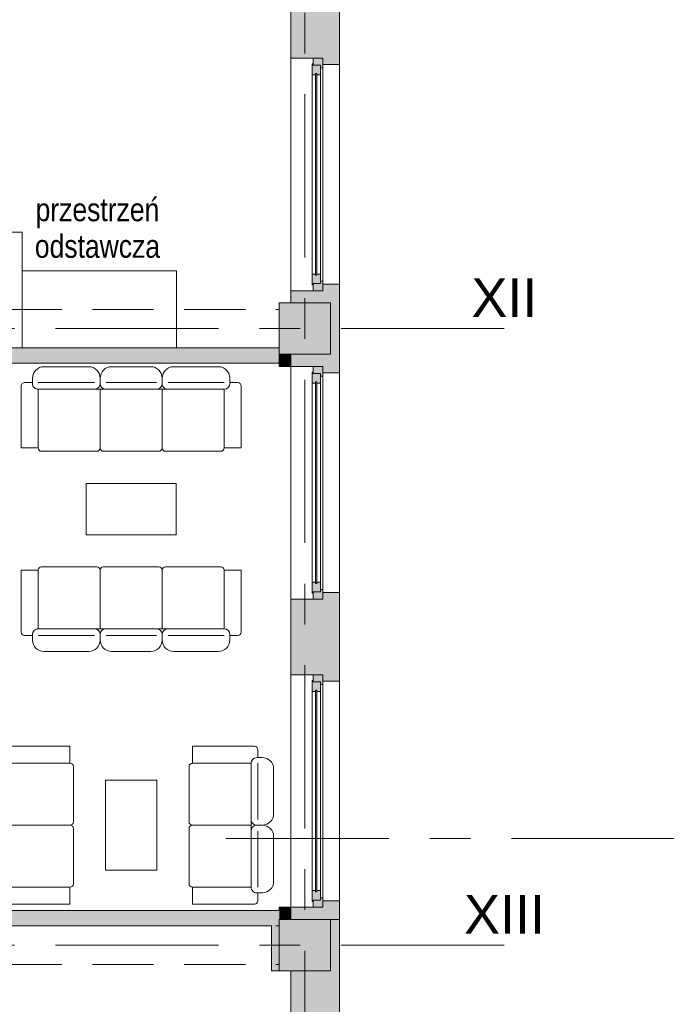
# Model space of a CAD drawing. Header units: centimetres. Extents: x -1737 to 22393, y -8842 to 3838.
# Tile 123 of 167: x 965 to 1469, y 842 to 1609. Entities that reach past the tile are written whole.
import ezdxf

# ---------------------------------------------------------------- set-up
doc = ezdxf.new("R2010")
doc.units = ezdxf.units.CM
doc.linetypes.add('Oś', pattern=[222.25, 127, -31.75, 31.75, -31.75])
doc.linetypes.add('Ukryte', pattern=[71.438, 47.625, -23.813])
for name, color, linetype, lineweight in [('A-DETL-HDLN', 90, 'Ukryte', 9), ('A-GLAZ', 151, 'Continuous', 13), ('A-WALL', 113, 'Continuous', 13), ('A-WALL-PATT', 111, 'Continuous', 13), ('G-ANNO-TEXT', 231, 'Continuous', 13), ('I-FURN', 30, 'Continuous', 9), ('S-COLS', 52, 'Continuous', 13), ('S-GRID', 1, 'Continuous', 13), ('S-GRID-IDEN', 1, 'Continuous', 13)]:
    doc.layers.add(name, color=color, linetype=linetype, lineweight=lineweight)
doc.styles.add('Arial Narrow_5', font='ARIALN.TTF', dxfattribs={"height": 18})
doc.styles.add('Arial_4', font='arial.ttf', dxfattribs={"height": 30})

# ---------------------------------------------------------------- blocks, each defined once
blk = doc.blocks.new('Pawilon J_rvt-1-3_piętro I __3_90 m_ - stan projektowany')
at = {"layer": 'S-GRID', "linetype": 'Oś'}
blk.add_line((1125.77, 971.33), (2420.49, 971.33), dxfattribs=at)
blk = doc.blocks.new('M_Concrete-Square-Column - 400 x 400mm-1512407-3_piętro I __3_90 m_ - stan projektowany')
at = {"layer": 'S-COLS', "lineweight": 9}
blk.add_hatch(color=253, dxfattribs=at).paths.add_polyline_path([(20, -20), (20, 20), (-20, 20), (-20, -20), (11, -20)], flags=0)
for p, q in [((20, 20), (-20, 20)), ((-20, 20), (-20, -20)), ((20, -20), (20, 20)), ((-20, -20), (20, -20))]:
    blk.add_line(p, q, dxfattribs=at)
blk = doc.blocks.new('Okno - automatyczna etykieta - 181x181 _nietypowy podział_-2208597-3_piętro I __3_90 m_ - stan projektowany')
at = {"layer": 'A-GLAZ', "lineweight": 9}
h = blk.add_hatch(color=253, dxfattribs=at)
h.paths.add_polyline_path([(-90.5, -1.5), (-85, -1.5), (-85, 4), (-83, 4), (-83, 6), (-90.5, 6), (-90.5, 0.77)], flags=0)
h.paths.add_polyline_path([(83, 6), (83, 4), (85, 4), (85, -1.5), (90.5, -1.5), (90.5, 6), (85, 6)], flags=0)
h = blk.add_hatch(color=253, dxfattribs=at)
h.paths.add_polyline_path([(-86, -1.77), (-86, -2.5), (-77.5, -2.5), (-77.5, 0.25), (-78.5, 0.25), (-78.5, 1.25), (-77.5, 1.25), (-77.5, 4), (-85, 4), (-85, -1.5), (-86, -1.5)], flags=0)
h.paths.add_polyline_path([(77.5, 0.25), (77.5, -2.5), (86, -2.5), (86, -1.5), (85, -1.5), (85, 4), (77.5, 4), (77.5, 1.25), (78.5, 1.25), (78.5, 0.25)], flags=0)
blk.add_hatch(color=253, dxfattribs=at).paths.add_polyline_path([(-78.5, 1.25), (-78.5, 0.25), (78.5, 0.25), (78.5, 1.25), (-52.06, 1.25)], flags=0)
for p, q in [((-83, 6), (-90.5, 6)), ((-90.5, 6), (-90.5, -1.5)), ((-90.5, 6), (90.5, 6)), ((-77.5, 4), (-85, 4)), ((-85, 4), (-85, -1.5)), ((-85, -1.5), (-85, 4)), ((-85, 4), (-83, 4)), ((-83, 4), (-83, 6)), ((83, 6), (-83, 6)), ((78.5, 1.25), (-78.5, 1.25)), ((-78.5, 1.25), (-78.5, 0.25)), ((-78.5, 0.25), (-78.5, 1.25)), ((-78.5, 1.25), (-77.5, 1.25)), ((-78.5, 0.25), (78.5, 0.25)), ((-77.5, 0.25), (-78.5, 0.25)), ((-77.5, 1.25), (-77.5, 4)), ((77.5, 4), (-77.5, 4)), ((-77.5, -2.5), (-77.5, 0.25)), ((85, 4), (77.5, 4)), ((77.5, 4), (77.5, 1.25)), ((77.5, 1.25), (78.5, 1.25)), ((77.5, 0.25), (77.5, -2.5)), ((78.5, 0.25), (77.5, 0.25)), ((78.5, 0.25), (78.5, 1.25)), ((78.5, 1.25), (78.5, 0.25)), ((90.5, 6), (83, 6)), ((83, 6), (83, 4)), ((83, 4), (85, 4)), ((85, -1.5), (85, 4)), ((85, 4), (85, -1.5)), ((90.5, -1.5), (90.5, 6)), ((-90.5, -1.5), (-85, -1.5)), ((-85, -1.5), (-86, -1.5)), ((-86, -1.5), (-86, -2.5)), ((-86, -2.5), (-77.5, -2.5)), ((77.5, -2.5), (-77.5, -2.5)), ((77.5, -2.5), (86, -2.5)), ((86, -1.5), (85, -1.5)), ((85, -1.5), (90.5, -1.5)), ((86, -2.5), (86, -1.5))]:
    blk.add_line(p, q, dxfattribs=at)
blk = doc.blocks.new('Okno - automatyczna etykieta - 181x181 _nietypowy podział_-2208595-3_piętro I __3_90 m_ - stan projektowany')
at = {"layer": 'A-GLAZ', "lineweight": 9}
h = blk.add_hatch(color=253, dxfattribs=at)
h.paths.add_polyline_path([(90.5, -0.77), (90.5, 1.5), (85, 1.5), (85, -4), (83, -4), (83, -6), (90.5, -6)], flags=0)
h.paths.add_polyline_path([(-83, -6), (-83, -4), (-85, -4), (-85, 1.5), (-90.5, 1.5), (-90.5, -6), (-85, -6)], flags=0)
h = blk.add_hatch(color=253, dxfattribs=at)
h.paths.add_polyline_path([(86, 1.77), (86, 2.5), (77.5, 2.5), (77.5, -0.25), (78.5, -0.25), (78.5, -1.25), (77.5, -1.25), (77.5, -4), (85, -4), (85, 1.5), (86, 1.5)], flags=0)
h.paths.add_polyline_path([(-77.5, -1.67), (-77.5, -1.25), (-78.5, -1.25), (-78.5, -0.25), (-77.5, -0.25), (-77.5, 2.5), (-86, 2.5), (-86, 1.5), (-85, 1.5), (-85, -4), (-77.5, -4)], flags=0)
blk.add_hatch(color=253, dxfattribs=at).paths.add_polyline_path([(78.5, -0.77), (78.5, -0.25), (-78.5, -0.25), (-78.5, -1.25), (78.5, -1.25)], flags=0)
for p, q in [((-90.5, 1.5), (-85, 1.5)), ((-90.5, -6), (-90.5, 1.5)), ((-86, 2.5), (-77.5, 2.5)), ((-86, 1.5), (-86, 2.5)), ((-85, 1.5), (-86, 1.5)), ((-85, -4), (-85, 1.5)), ((-85, 1.5), (-85, -4)), ((-77.5, 2.5), (-77.5, -0.25)), ((77.5, 2.5), (-77.5, 2.5)), ((77.5, 2.5), (86, 2.5)), ((77.5, -0.25), (77.5, 2.5)), ((85, 1.5), (85, -4)), ((86, 1.5), (85, 1.5)), ((85, 1.5), (90.5, 1.5)), ((85, -4), (85, 1.5)), ((86, 2.5), (86, 1.5)), ((90.5, 1.5), (90.5, -6)), ((-83, -6), (-90.5, -6)), ((-90.5, -6), (90.5, -6)), ((-77.5, -4), (-85, -4)), ((-85, -4), (-83, -4)), ((-83, -4), (-83, -6)), ((83, -6), (-83, -6)), ((-78.5, -1.25), (-78.5, -0.25)), ((-78.5, -0.25), (78.5, -0.25)), ((-78.5, -0.25), (-78.5, -1.25)), ((-77.5, -0.25), (-78.5, -0.25)), ((78.5, -1.25), (-78.5, -1.25)), ((-78.5, -1.25), (-77.5, -1.25)), ((-77.5, -1.25), (-77.5, -4)), ((77.5, -4), (-77.5, -4)), ((78.5, -0.25), (77.5, -0.25)), ((77.5, -1.25), (78.5, -1.25)), ((77.5, -4), (77.5, -1.25)), ((85, -4), (77.5, -4)), ((78.5, -0.25), (78.5, -1.25)), ((78.5, -1.25), (78.5, -0.25)), ((83, -4), (85, -4)), ((83, -6), (83, -4)), ((90.5, -6), (83, -6))]:
    blk.add_line(p, q, dxfattribs=at)
blk = doc.blocks.new('kanapa 3 siedziska - kanapa-819259-3_piętro I __3_90 m_ - stan projektowany')
at = {"layer": 'I-FURN'}
for p, q in [((-68.01, 33.89), (-32.91, 33.89)), ((-15.36, 33.89), (15.36, 33.89)), ((32.91, 33.89), (68.01, 33.89)), ((-76.78, 20.72), (-76.78, 25.11)), ((-24.13, 25.11), (-24.13, 20.72)), ((24.13, 25.11), (24.13, 20.72)), ((76.78, 25.11), (76.78, 20.72)), ((-85.56, -29.29), (-85.56, 18.9)), ((-76.78, 21.53), (-82.92, 21.53)), ((-72.39, 21.53), (-28.68, 21.53)), ((-72.39, 16.34), (-72.39, -29.29)), ((-24.13, 16.34), (-72.39, 16.34)), ((-24.13, 16.34), (-24.13, -29.29)), ((24.13, 16.34), (-24.13, 16.34)), ((19.58, 21.53), (-19.58, 21.53)), ((72.39, 16.34), (24.13, 16.34)), ((24.13, -29.29), (24.13, 16.34)), ((28.52, 21.53), (34.66, 21.53)), ((72.39, 21.53), (28.68, 21.53)), ((72.39, -29.29), (72.39, 16.34)), ((76.78, 21.53), (82.92, 21.53)), ((85.56, 18.9), (85.56, -29.29)), ((-72.39, -29.29), (-85.56, -29.29)), ((85.56, -29.29), (72.39, -29.29)), ((-26.76, -31.93), (-69.76, -31.93)), ((-21.5, -31.93), (21.5, -31.93)), ((26.76, -31.93), (69.76, -31.93))]:
    blk.add_line(p, q, dxfattribs=at)
for centre, radius, start, end in [((-68.01, 25.11), 8.77, 90, 180), ((-32.91, 25.11), 8.77, 0, 90), ((-15.36, 25.11), 8.77, 90, 180), ((15.36, 25.11), 8.77, 360, 90), ((32.91, 25.11), 8.77, 90, 180), ((68.01, 25.11), 8.77, 0, 90), ((-82.92, 18.9), 2.63, 90, 180), ((-72.39, 20.72), 4.39, 180, 270), ((-28.52, 20.72), 4.39, 270, 0), ((-19.74, 20.72), 4.39, 180, 270), ((19.74, 20.72), 4.39, 270, 360), ((28.52, 20.72), 4.39, 180, 270), ((72.39, 20.72), 4.39, 270, 0), ((82.92, 18.9), 2.63, 0, 90), ((-69.76, -29.29), 2.63, 180, 270), ((-26.76, -29.29), 2.63, 270, 0), ((-21.5, -29.29), 2.63, 180, 270), ((21.5, -29.29), 2.63, 270, 0), ((26.76, -29.29), 2.63, 180, 270), ((69.76, -29.29), 2.63, 270, 0)]:
    blk.add_arc(centre, radius, start, end, dxfattribs=at)
blk = doc.blocks.new('kanapa 3 siedziska - kanapa-1274575-3_piętro I __3_90 m_ - stan projektowany')
at = {"layer": 'I-FURN'}
for p, q in [((-26.76, 31.93), (-69.76, 31.93)), ((-21.5, 31.93), (21.5, 31.93)), ((26.76, 31.93), (69.76, 31.93)), ((-85.56, 29.29), (-85.56, -18.9)), ((-72.39, 29.29), (-85.56, 29.29)), ((-72.39, -16.34), (-72.39, 29.29)), ((-24.13, -16.34), (-24.13, 29.29)), ((24.13, 29.29), (24.13, -16.34)), ((85.56, 29.29), (72.39, 29.29)), ((72.39, 29.29), (72.39, -16.34)), ((85.56, -18.9), (85.56, 29.29)), ((-76.78, -21.53), (-82.92, -21.53)), ((-76.78, -20.72), (-76.78, -25.11)), ((-24.13, -16.34), (-72.39, -16.34)), ((-72.39, -21.53), (-28.68, -21.53)), ((24.13, -16.34), (-24.13, -16.34)), ((-24.13, -25.11), (-24.13, -20.72)), ((19.58, -21.53), (-19.58, -21.53)), ((72.39, -16.34), (24.13, -16.34)), ((24.13, -25.11), (24.13, -20.72)), ((28.52, -21.53), (34.66, -21.53)), ((72.39, -21.53), (28.68, -21.53)), ((76.78, -25.11), (76.78, -20.72)), ((76.78, -21.53), (82.92, -21.53)), ((-68.01, -33.89), (-32.91, -33.89)), ((-15.36, -33.89), (15.36, -33.89)), ((32.91, -33.89), (68.01, -33.89))]:
    blk.add_line(p, q, dxfattribs=at)
for centre, radius, start, end in [((-69.76, 29.29), 2.63, 90, 180), ((-26.76, 29.29), 2.63, 360, 90), ((-21.5, 29.29), 2.63, 90, 180), ((21.5, 29.29), 2.63, 360, 90), ((26.76, 29.29), 2.63, 90, 180), ((69.76, 29.29), 2.63, 360, 90), ((-82.92, -18.9), 2.63, 180, 270), ((-72.39, -20.72), 4.39, 90, 180), ((-28.52, -20.72), 4.39, 360, 90), ((-19.74, -20.72), 4.39, 90, 180), ((19.74, -20.72), 4.39, 0, 90), ((28.52, -20.72), 4.39, 90, 180), ((72.39, -20.72), 4.39, 360, 90), ((82.92, -18.9), 2.63, 270, 0), ((-68.01, -25.11), 8.77, 180, 270), ((-32.91, -25.11), 8.77, 270, 360), ((-15.36, -25.11), 8.77, 180, 270), ((15.36, -25.11), 8.77, 270, 0), ((32.91, -25.11), 8.77, 180, 270), ((68.01, -25.11), 8.77, 270, 360)]:
    blk.add_arc(centre, radius, start, end, dxfattribs=at)
blk = doc.blocks.new('Blat - Blat-1245948-3_piętro I __3_90 m_ - stan projektowany')
at = {"layer": 'I-FURN'}
for p, q in [((0, 40), (0, 0)), ((70, 40), (0, 40)), ((70, 0), (70, 40)), ((0, 0), (70, 0))]:
    blk.add_line(p, q, dxfattribs=at)
blk = doc.blocks.new('Blat - Blat-2215606-3_piętro I __3_90 m_ - stan projektowany')
at = {"layer": 'I-FURN'}
for p, q in [((0, -90), (0, 0)), ((120, 0), (120, -90)), ((120, -90), (0, -90))]:
    blk.add_line(p, q, dxfattribs=at)
blk = doc.blocks.new('Blat - Blat-2215936-3_piętro I __3_90 m_ - stan projektowany')
at = {"layer": 'I-FURN'}
for p, q in [((0, 60), (0, 0)), ((120, 60), (0, 60)), ((120, 0), (120, 60))]:
    blk.add_line(p, q, dxfattribs=at)
blk = doc.blocks.new('kanapa - kanapa-820791-3_piętro I __3_90 m_ - stan projektowany')
at = {"layer": 'I-FURN'}
for p, q in [((-43.88, 33.89), (-8.78, 33.89)), ((8.77, 33.89), (43.87, 33.89)), ((-52.65, 20.72), (-52.65, 25.11)), ((0, 25.11), (0, 20.72)), ((52.65, 25.11), (52.65, 20.72)), ((-61.42, -29.29), (-61.42, 18.9)), ((-52.65, 21.53), (-58.79, 21.53)), ((-48.26, 21.53), (-4.55, 21.53)), ((-48.26, 16.34), (-48.26, -29.29)), ((0, 16.34), (-48.26, 16.34)), ((0, 16.34), (0, -29.29)), ((48.26, 16.34), (0, 16.34)), ((48.26, 21.53), (4.55, 21.53)), ((48.26, -29.29), (48.26, 16.34)), ((52.65, 21.53), (58.79, 21.53)), ((61.42, 18.9), (61.42, -29.29)), ((-48.26, -29.29), (-61.42, -29.29)), ((61.42, -29.29), (48.26, -29.29)), ((-2.63, -31.93), (-45.63, -31.93)), ((2.63, -31.93), (45.63, -31.93))]:
    blk.add_line(p, q, dxfattribs=at)
for centre, radius, start, end in [((-43.88, 25.11), 8.77, 90, 180), ((-8.78, 25.11), 8.77, 0, 90), ((8.77, 25.11), 8.77, 90, 180), ((43.87, 25.11), 8.77, 0, 90), ((-58.79, 18.9), 2.63, 90, 180), ((-48.26, 20.72), 4.39, 180, 270), ((-4.39, 20.72), 4.39, 270, 0), ((4.39, 20.72), 4.39, 180, 270), ((48.26, 20.72), 4.39, 270, 0), ((58.79, 18.9), 2.63, 360, 90), ((-45.63, -29.29), 2.63, 180, 270), ((-2.63, -29.29), 2.63, 270, 0), ((2.63, -29.29), 2.63, 180, 270), ((45.63, -29.29), 2.63, 270, 0)]:
    blk.add_arc(centre, radius, start, end, dxfattribs=at)
blk = doc.blocks.new('kanapa - kanapa-2220511-3_piętro I __3_90 m_ - stan projektowany')
at = {"layer": 'I-FURN'}
for p, q in [((-2.63, 31.93), (-45.63, 31.93)), ((2.63, 31.93), (45.63, 31.93)), ((-61.42, 29.29), (-61.42, -18.9)), ((-48.26, 29.29), (-61.42, 29.29)), ((-48.26, -16.34), (-48.26, 29.29)), ((0, -16.34), (0, 29.29)), ((61.42, 29.29), (48.26, 29.29)), ((48.26, 29.29), (48.26, -16.34)), ((61.42, -18.9), (61.42, 29.29)), ((-52.65, -21.53), (-58.79, -21.53)), ((-52.65, -20.72), (-52.65, -25.11)), ((0, -16.34), (-48.26, -16.34)), ((-48.26, -21.53), (-4.55, -21.53)), ((48.26, -16.34), (0, -16.34)), ((0, -25.11), (0, -20.72)), ((48.26, -21.53), (4.55, -21.53)), ((52.65, -25.11), (52.65, -20.72)), ((52.65, -21.53), (58.79, -21.53)), ((-43.88, -33.89), (-8.78, -33.89)), ((8.77, -33.89), (43.87, -33.89))]:
    blk.add_line(p, q, dxfattribs=at)
for centre, radius, start, end in [((-45.63, 29.29), 2.63, 90, 180), ((-2.63, 29.29), 2.63, 360, 90), ((2.63, 29.29), 2.63, 90, 180), ((45.63, 29.29), 2.63, 360, 90), ((-58.79, -18.9), 2.63, 180, 270), ((-48.26, -20.72), 4.39, 90, 180), ((-4.39, -20.72), 4.39, 360, 90), ((4.39, -20.72), 4.39, 90, 180), ((48.26, -20.72), 4.39, 360, 90), ((58.79, -18.9), 2.63, 270, 0), ((-43.88, -25.11), 8.77, 180, 270), ((-8.78, -25.11), 8.77, 270, 360), ((8.77, -25.11), 8.77, 180, 270), ((43.87, -25.11), 8.77, 270, 360)]:
    blk.add_arc(centre, radius, start, end, dxfattribs=at)

msp = doc.modelspace()

# ---------------------------------------------------------------- hatches: boundary and pattern name
at = {"layer": 'A-WALL-PATT'}
h = msp.add_hatch(color=9, dxfattribs=at)
h.paths.add_polyline_path([(1199.38, 908.33), (1214.38, 908.33), (1214.38, 922.83), (1201.38, 922.83), (1201.38, 917.83), (1176.38, 917.83), (1176.38, 908.33), (1193.88, 908.33)], flags=0)
h.paths.add_polyline_path([(1201.38, 1093.83), (1214.38, 1093.83), (1214.38, 1162.83), (1201.38, 1162.83), (1201.38, 1157.83), (1176.38, 1157.83), (1176.38, 1098.83), (1201.38, 1098.83)], flags=0)
h.paths.add_polyline_path([(1201.38, 1333.83), (1214.38, 1333.83), (1214.38, 1402.83), (1201.38, 1402.83), (1201.38, 1397.83), (1176.38, 1397.83), (1176.38, 1388.33), (1207.38, 1388.33), (1207.38, 1348.33), (1176.38, 1348.33), (1176.38, 1338.83), (1201.38, 1338.83), (1201.38, 1335.8)], flags=0)
h.paths.add_polyline_path([(1214.38, 1573.83), (1214.38, 1642.83), (1201.38, 1642.83), (1201.38, 1637.83), (1176.38, 1637.83), (1176.38, 1578.83), (1201.38, 1578.83), (1201.38, 1573.83)], flags=0)
h.paths.add_polyline_path([(1214.38, 1813.83), (1214.38, 1882.83), (1201.38, 1882.83), (1201.38, 1877.83), (1176.38, 1877.83), (1176.38, 1868.33), (1207.38, 1868.33), (1207.38, 1828.33), (1176.38, 1828.33), (1176.38, 1818.83), (1201.38, 1818.83), (1201.38, 1813.83), (1207.38, 1813.83)], flags=0)
h.paths.add_polyline_path([(1201.38, 2053.83), (1214.38, 2053.83), (1214.38, 2122.83), (1201.38, 2122.83), (1201.38, 2117.83), (1176.38, 2117.83), (1176.38, 2058.83), (1201.38, 2058.83)], flags=0)
h.paths.add_polyline_path([(1204.8, 2293.83), (1214.38, 2293.83), (1214.38, 2335.33), (1207.38, 2335.33), (1207.38, 2308.33), (1176.38, 2308.33), (1176.38, 2298.83), (1201.38, 2298.83), (1201.38, 2293.83)], flags=0)
for points in [[(602.38, 1341.33), (1167.38, 1341.33), (1167.38, 1353.33), (607.38, 1353.33), (607.38, 1348.33), (602.38, 1348.33)], [(1176.38, 1338.83), (1176.38, 1348.33), (1167.38, 1348.33), (1167.38, 1338.83)], [(1161.38, 903.33), (1167.38, 903.33), (1167.38, 915.33), (614.38, 915.33), (614.38, 903.33), (1036.01, 903.33)], [(1167.38, 908.33), (1176.38, 908.33), (1176.38, 917.83), (1167.38, 917.83), (1167.38, 915.33)], [(1167.38, 868.33), (1167.38, 903.33), (1161.38, 903.33), (1161.38, 868.33)]]:
    msp.add_hatch(color=9, dxfattribs=at).paths.add_polyline_path(points, flags=0)
at = {"layer": 'A-WALL-PATT', "lineweight": 5}
h = msp.add_hatch(color=254, dxfattribs=at)
h.paths.add_polyline_path([(1176.38, 381.33), (1214.38, 381.33), (1214.38, 704.42), (1176.38, 704.42), (1176.38, 428.33), (1207.38, 428.33), (1207.38, 388.33), (1176.38, 388.33)], flags=0)
h.paths.add_polyline_path([(1201.38, 861.33), (1214.38, 861.33), (1214.38, 908.33), (1207.38, 908.33), (1207.38, 868.33), (1176.38, 868.33), (1176.38, 861.33)], flags=0)
h = msp.add_hatch(color=254, dxfattribs=at)
h.paths.add_polyline_path([(1193.88, 704.42), (1214.38, 704.42), (1214.38, 737.33), (1201.38, 737.33), (1201.38, 732.33), (1176.38, 732.33), (1176.38, 704.42)], flags=0)
h.paths.add_polyline_path([(1201.38, 818.33), (1214.38, 818.33), (1214.38, 861.33), (1176.38, 861.33), (1176.38, 823.33), (1201.38, 823.33)], flags=0)

# ---------------------------------------------------------------- linework, layer by layer
at = {"layer": 'A-DETL-HDLN'}
for p, q in [((-1192.62, 1383.33), (1167.38, 1383.33)), ((-1192.62, 1383.33), (1167.38, 1383.33)), ((-1192.62, 1353.33), (1167.38, 1353.33)), ((-1192.62, 1353.33), (1167.38, 1353.33)), ((-1192.62, 903.33), (1167.38, 903.33)), ((-1192.62, 903.33), (1167.38, 903.33)), ((-1192.62, 873.33), (1167.38, 873.33)), ((-1192.62, 873.33), (1167.38, 873.33))]:
    msp.add_line(p, q, dxfattribs=at)
at = {"layer": 'A-WALL', "lineweight": 9}
for p, q in [((1214.38, 2335.33), (1214.38, 1402.83)), ((1176.38, 1388.33), (1176.38, 1828.33)), ((1176.38, 1578.83), (1193.88, 1578.83)), ((1201.38, 1573.83), (1214.38, 1573.83)), ((1214.38, 1402.83), (1201.38, 1402.83)), ((1214.38, 381.33), (1214.38, 1402.83)), ((1193.88, 1397.83), (1176.38, 1397.83)), ((1167.38, 1353.33), (607.38, 1353.33)), ((1167.38, 1348.33), (1167.38, 1338.83)), ((1176.38, 1338.83), (1176.38, 1348.33)), ((542.38, 1341.33), (1167.38, 1341.33)), ((1167.38, 1338.83), (1193.88, 1338.83)), ((1176.38, 908.33), (1176.38, 1338.83)), ((1201.38, 1333.83), (1214.38, 1333.83)), ((1193.88, 1157.83), (1176.38, 1157.83)), ((1214.38, 1162.83), (1201.38, 1162.83)), ((1176.38, 1098.83), (1193.88, 1098.83)), ((1201.38, 1093.83), (1214.38, 1093.83)), ((1214.38, 922.83), (1201.38, 922.83)), ((1167.38, 915.33), (542.38, 915.33)), ((1193.88, 917.83), (1167.38, 917.83)), ((1167.38, 917.83), (1167.38, 915.33)), ((1207.38, 908.33), (1214.38, 908.33)), ((614.38, 903.33), (1161.38, 903.33)), ((1161.38, 903.33), (1161.38, 868.33)), ((1161.38, 868.33), (1167.38, 868.33)), ((1176.38, 428.33), (1176.38, 868.33))]:
    msp.add_line(p, q, dxfattribs=at)
at = {"layer": 'S-GRID', "linetype": 'Oś'}
for p, q in [((1187.38, 2884.27), (1187.38, 27.13)), ((1342.46, 1368.33), (-1368.76, 1368.33)), ((1342.46, 888.33), (-1368.76, 888.33))]:
    msp.add_line(p, q, dxfattribs=at)

# ---------------------------------------------------------------- block references
at = {"lineweight": 5}
msp.add_blockref('Pawilon J_rvt-1-3_piętro I __3_90 m_ - stan projektowany', (0, 0), dxfattribs=at)
at = {"layer": 'A-GLAZ', "lineweight": 9}
for name, p, rotation in [('Okno - automatyczna etykieta - 181x181 _nietypowy podział_-2208597-3_piętro I __3_90 m_ - stan projektowany', (1195.38, 1488.33), 270.0000000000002), ('Okno - automatyczna etykieta - 181x181 _nietypowy podział_-2208595-3_piętro I __3_90 m_ - stan projektowany', (1195.38, 1248.33), 90.00000000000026), ('Okno - automatyczna etykieta - 181x181 _nietypowy podział_-2208595-3_piętro I __3_90 m_ - stan projektowany', (1195.38, 1008.33), 90.00000000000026)]:
    msp.add_blockref(name, p, dxfattribs=dict(at, rotation=rotation))
at = {"layer": 'I-FURN'}
for name, p, rotation in [('Blat - Blat-2215606-3_piętro I __3_90 m_ - stan projektowany', (967.38, 1353.33), 180), ('kanapa 3 siedziska - kanapa-1274575-3_piętro I __3_90 m_ - stan projektowany', (1052.19, 1304.76), 180), ('Blat - Blat-1245948-3_piętro I __3_90 m_ - stan projektowany', (1087.19, 1247.83), 180), ('kanapa 3 siedziska - kanapa-819259-3_piętro I __3_90 m_ - stan projektowany', (1052.19, 1150.91), 180), ('kanapa - kanapa-2220511-3_piętro I __3_90 m_ - stan projektowany', (975.26, 981.75), 270), ('kanapa - kanapa-820791-3_piętro I __3_90 m_ - stan projektowany', (1129.12, 981.75), 270), ('Blat - Blat-1245948-3_piętro I __3_90 m_ - stan projektowany', (1032.19, 1016.75), 269.9999999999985)]:
    msp.add_blockref(name, p, dxfattribs=dict(at, rotation=rotation))
msp.add_blockref('Blat - Blat-2215936-3_piętro I __3_90 m_ - stan projektowany', (967.38, 1353.33), dxfattribs=at)
at = {"layer": 'S-COLS', "lineweight": 9}
for p in [(1187.38, 1368.33), (1187.38, 888.33)]:
    msp.add_blockref('M_Concrete-Square-Column - 400 x 400mm-1512407-3_piętro I __3_90 m_ - stan projektowany', p, dxfattribs=at)

# ---------------------------------------------------------------- texts
at = {"layer": 'G-ANNO-TEXT', "color": 7, "insert": (1025.92, 1469.94), "char_height": 18, "width": 108.5, "attachment_point": 2, "line_spacing_factor": 0.949189, "style": 'Arial Narrow_5'}
msp.add_mtext('\\pt127.00008,253.99998,381.00006,507.99996,635.00004,761.99994,889.00002,1015.99992,1143,1270.00008,1396.99998,1524.00006,1650.99996,1778.00004,1904.99994,2032.00002,2158.99992,2286,2413.00008,2539.99998,2667.00006,2793.99996,2921.00004,3047.99994,3175.00002,3301.99992,3429,3556.00008,3682.99998,3810.00006,3936.99996,4064.00004;przestrzeń odstawcza', dxfattribs=at)
at = {"layer": 'S-GRID-IDEN', "char_height": 30, "attachment_point": 5, "line_spacing_factor": 0.936439, "style": 'Arial_4'}
for s, insert, width in [('\\pxqc,t4.23333,8.46667,12.7,16.93333,21.16667,25.4,29.63333,33.86667,38.1,42.33333,46.56667,50.8,55.03333,59.26667,63.5,67.73333,71.96667,76.2,80.43333,84.66667,88.9,93.13333,97.36667,101.6,105.83333,110.06667,114.3,118.53333,122.76667,127,131.23333,135.46667;{XII}', (1342.59, 1392.39), 51.6), ('\\pxqc,t4.23333,8.46667,12.7,16.93333,21.16667,25.4,29.63333,33.86667,38.1,42.33333,46.56667,50.8,55.03333,59.26667,63.5,67.73333,71.96667,76.2,80.43333,84.66667,88.9,93.13333,97.36667,101.6,105.83333,110.06667,114.3,118.53333,122.76667,127,131.23333,135.46667;{XIII}', (1342.64, 912.39), 63.5)]:
    msp.add_mtext(s, dxfattribs=dict(at, insert=insert, width=width))

doc.saveas('drawing.dxf')
